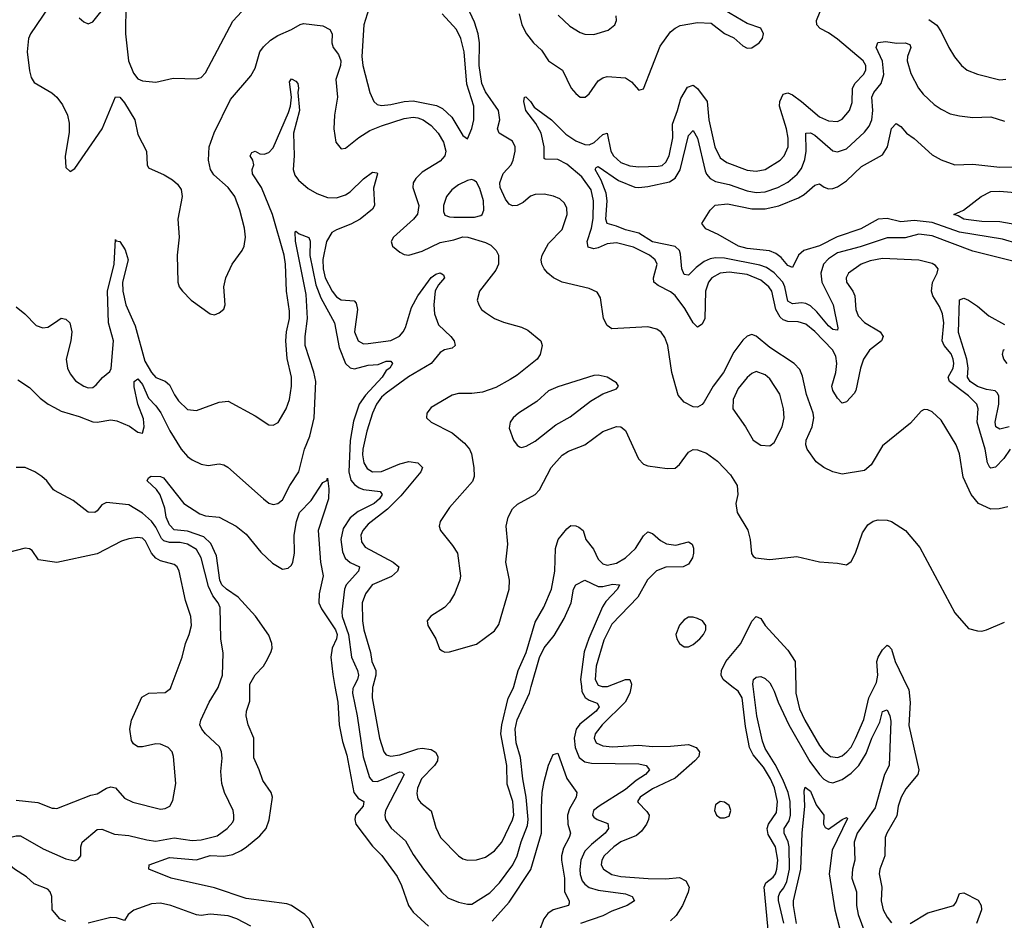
# Model space of a CAD drawing. Header units: inches. Extents: x 1245430 to 1420861, y 606325 to 671315.
# Tile 247 of 256: x 1389846 to 1394209, y 638964 to 642953. Entities that reach past the tile are written whole.
import ezdxf

# ---------------------------------------------------------------- set-up
doc = ezdxf.new("R2010")
doc.units = ezdxf.units.IN
doc.header["$MEASUREMENT"] = 0
for name, color, linetype in [('B3683', 7, 'Continuous'), ('B3684', 7, 'Continuous'), ('B3693', 7, 'Continuous'), ('B3694', 7, 'Continuous')]:
    doc.layers.add(name, color=color, linetype=linetype)

msp = doc.modelspace()

# ---------------------------------------------------------------- linework, layer by layer
at = {"layer": 'B3683', "color": 5}
for points, elevation in [([(1389830, 639495.6), (1389926.4, 639486.4), (1389990, 639460.9), (1390000, 639459.9)], 780), ([(1390000, 638997.9), (1389989.7, 639010), (1389987.9, 639070), (1389980.7, 639090), (1389970, 639101.2), (1389910, 639126.2), (1389876.4, 639156.4), (1389823.5, 639190), (1389770, 639235.2), (1389743.9, 639243.9), (1389690, 639252.2), (1389593.2, 639290), (1389649, 639310), (1389710, 639308.9), (1389830, 639338.8), (1389850, 639338), (1389950, 639280.9), (1390000, 639258.2)], 760)]:
    msp.add_lwpolyline(points, dxfattribs=dict(at, elevation=elevation))
at = {"layer": 'B3684', "color": 5}
for points, elevation in [([(1389974.7, 643010), (1389894.1, 642890), (1389885.5, 642870), (1389878.9, 642810), (1389890, 642726), (1389897.2, 642697.2), (1389910, 642674.9), (1389989.1, 642629.1), (1390000, 642619.2)], 820), ([(1389830, 641681.7), (1389869.4, 641649.4), (1389918.7, 641598.7), (1389948.5, 641588.5), (1389970, 641590.4), (1390000, 641610.4)], 780), ([(1389837.7, 641357.7), (1389890, 641324.2), (1389936.4, 641276.4), (1389972.2, 641250), (1390000, 641235.1)], 760), ([(1390000, 640867.6), (1389995.6, 640870), (1389966, 640910), (1389943.6, 640930), (1389913.6, 640950), (1389870, 640969.7), (1389830, 640969.7)], 760), ([(1390000, 640549.9), (1389930, 640560.9), (1389901.2, 640601.2), (1389889.6, 640609.6), (1389870, 640611.8), (1389790, 640592)], 780)]:
    msp.add_lwpolyline(points, dxfattribs=dict(at, elevation=elevation))
at = {"layer": 'B3693', "color": 5}
for points, elevation in [([(1390000, 639258.2), (1390050, 639235.5), (1390090, 639227.3), (1390105.3, 639234.7), (1390116.3, 639250), (1390116.3, 639290), (1390123, 639310), (1390190, 639366.5), (1390210, 639368.1), (1390265.9, 639345.9), (1390330, 639340.1), (1390410, 639319.9), (1390450, 639314.7), (1390530, 639328.9), (1390610, 639317.8), (1390650, 639319.9), (1390721.2, 639338.8), (1390766, 639370), (1390790, 639398), (1390795.6, 639410), (1390795.6, 639430), (1390791.9, 639450), (1390754, 639530), (1390742.3, 639570), (1390736.8, 639623.2), (1390742.8, 639682.8), (1390740.5, 639710), (1390732.1, 639732.1), (1390669.6, 639790), (1390653.3, 639810), (1390644.7, 639830), (1390648.2, 639850), (1390685.1, 639930), (1390725.2, 639994.8), (1390727, 640000)], 760), ([(1390000, 639459.9), (1390010, 639458.9), (1390162, 639518), (1390190, 639524.2), (1390230, 639548.8), (1390250, 639555), (1390270.8, 639550.7), (1390310, 639504.2), (1390347.5, 639487.5), (1390470, 639456.5), (1390490, 639458.9), (1390510.7, 639469.3), (1390525.2, 639494.8), (1390537.8, 639570), (1390528, 639690), (1390522, 639710), (1390504.4, 639730), (1390470, 639744.6), (1390450, 639746), (1390390, 639732.3), (1390370, 639733), (1390350, 639745.6), (1390340.8, 639760.8), (1390333.5, 639810), (1390341, 639850), (1390387.4, 639952.6), (1390419, 639970), (1390490, 639972.9), (1390514, 639990), (1390517.7, 640000)], 780), ([(1391155.5, 638915.5), (1391130, 638968.4), (1391109.7, 638990), (1391050, 639029.9), (1391030, 639037.5), (1390850, 639061), (1390710, 639107.8), (1390518, 639150), (1390418, 639190), (1390419.3, 639210), (1390510, 639241.7), (1390630, 639232.3), (1390690, 639250.5), (1390750, 639247.9), (1390790, 639255.7), (1390827.4, 639272.6), (1390850.7, 639289.3), (1390910, 639338.7), (1390937.7, 639370), (1390951.8, 639408.2), (1390966, 639510), (1390960.2, 639530), (1390922.8, 639582.8), (1390907.7, 639630), (1390883.5, 639683.5), (1390883.8, 639770), (1390859.1, 639830), (1390850.3, 639870), (1390851.2, 639890), (1390865.8, 639934.2), (1390865.9, 640000)], 740), ([(1391243.1, 640000), (1391256.3, 639930), (1391261.6, 639830), (1391276.4, 639756.4), (1391295.8, 639695.8), (1391327, 639530), (1391345.2, 639505.2), (1391371.7, 639490), (1391368.4, 639470), (1391334.4, 639430), (1391331.6, 639410), (1391336.3, 639390), (1391410, 639292.8), (1391451.3, 639251.3), (1391518.1, 639158.1), (1391537.9, 639117.9), (1391569.7, 639029.7), (1391590, 638999.7), (1391657.3, 638937.3)], 740), ([(1391327.2, 640000), (1391322, 639990), (1391320.8, 639970), (1391341.2, 639870), (1391367.7, 639687.7), (1391396.1, 639596.1), (1391410, 639580.1), (1391430, 639579.3), (1391450, 639585.4), (1391530, 639621.2), (1391539.6, 639619.6), (1391549.2, 639610), (1391467.7, 639450), (1391464, 639430), (1391466.4, 639410), (1391491.9, 639371.9), (1391555.7, 639315.7), (1391590, 639255.3), (1391635.4, 639190), (1391715, 639090), (1391743.3, 639063.4), (1391790, 639044.7), (1391830, 639034.7), (1391850, 639035.5), (1391930, 639086.3), (1391972.4, 639130), (1392031.5, 639210), (1392050.6, 639249.4), (1392068.6, 639311.4), (1392096.8, 639383.2), (1392099.1, 639410), (1392090.5, 639510), (1392075.6, 639590), (1392065.2, 639685.2), (1392046.5, 639750), (1392042.3, 639810), (1392050, 639851.8), (1392104.5, 639970), (1392113.1, 640000)], 760), ([(1391411.1, 640000), (1391410, 639996), (1391408.3, 639950), (1391439.8, 639770), (1391459.7, 639710), (1391470, 639696.9), (1391490, 639690.2), (1391530, 639696.8), (1391610, 639724), (1391630, 639726.7), (1391670, 639719.8), (1391688.2, 639708.2), (1391698.5, 639690), (1391697.1, 639670), (1391684.2, 639650), (1391626.1, 639590), (1391609.5, 639549.5), (1391606.1, 639526.1), (1391610, 639501.6), (1391624, 639484), (1391668.7, 639448.7), (1391690, 639374.9), (1391711.4, 639330), (1391790, 639250.2), (1391810, 639236.9), (1391830.2, 639230.2), (1391870, 639231.1), (1391910, 639243.5), (1391950, 639271.8), (1391983.2, 639310), (1392030.5, 639409.5), (1392035.9, 639430), (1392031, 639490), (1392006.9, 639566.9), (1392004.8, 639650), (1391978.5, 639790), (1391982.4, 639830), (1392010, 639947.2), (1392032.3, 639990), (1392035.2, 640000)], 780), ([(1392335, 640000), (1392337.5, 639977.5), (1392351.2, 639951.2), (1392370, 639938.7), (1392405, 639925), (1392414.6, 639910), (1392400.4, 639890), (1392327.7, 639832.3), (1392311.3, 639810), (1392303.8, 639770), (1392307.8, 639730), (1392325.6, 639685.6), (1392350, 639665.3), (1392379.7, 639659.7), (1392590, 639656.4), (1392622.4, 639650), (1392636.5, 639630), (1392618.8, 639610), (1392577.3, 639582.7), (1392530, 639543.4), (1392413.5, 639470), (1392389.5, 639450), (1392383.8, 639430), (1392390, 639420.8), (1392405.3, 639410), (1392452.2, 639392.2), (1392455, 639370), (1392440.8, 639350), (1392379.7, 639300.3), (1392350.1, 639270), (1392332, 639230), (1392328.3, 639188.3), (1392330, 639166.4), (1392339.2, 639139.2), (1392350, 639123.6), (1392369.2, 639109.2), (1392410, 639096.7), (1392530, 639081.5), (1392560.3, 639070), (1392570.4, 639050), (1392538, 639030), (1392470, 639004.2), (1392430, 638983.7), (1392331.6, 638950)], 760), ([(1392555, 640000), (1392549.2, 639970), (1392529.2, 639930), (1392427.5, 639830), (1392396.1, 639790), (1392391.8, 639770), (1392400.7, 639750), (1392430, 639736.8), (1392472.6, 639732.6), (1392590, 639739.5), (1392650, 639734.2), (1392730, 639735.8), (1392810, 639742.7), (1392843.5, 639730), (1392858.6, 639710), (1392855.3, 639690), (1392838.2, 639670), (1392750, 639593.6), (1392650, 639546), (1392595.9, 639510), (1392584.2, 639490), (1392586.1, 639486.1), (1392625.6, 639445.6), (1392634.8, 639430), (1392632.8, 639410), (1392624.1, 639390), (1392600.8, 639359.2), (1392579.8, 639340.2), (1392510, 639310.8), (1392479.2, 639290), (1392435.9, 639250), (1392425, 639230), (1392423.3, 639210), (1392432.8, 639190), (1392470, 639166.8), (1392510, 639158.2), (1392630.9, 639149.1), (1392710, 639148.3), (1392770, 639153.2), (1392798.3, 639138.2), (1392812.1, 639110), (1392809, 639089), (1392783.4, 639030), (1392755, 638985), (1392730, 638962.1)], 780), ([(1392426.6, 640000), (1392430, 639998.8), (1392450, 639999.7), (1392450.8, 640000)], 780), ([(1393165.2, 638890), (1393145.1, 639110), (1393153.1, 639130), (1393184.5, 639155.5), (1393195.2, 639170), (1393201.7, 639190), (1393205.3, 639230), (1393194.6, 639290), (1393163.5, 639343.5), (1393159, 639370), (1393164.8, 639390), (1393199.3, 639440.7), (1393203.9, 639490), (1393191.3, 639550), (1393172.7, 639590), (1393141.7, 639641.7), (1393096.3, 639696.3), (1393079.9, 639730), (1393062.9, 639822.9), (1393047.2, 639950), (1393030, 639978.9), (1393002.5, 640000)], 780), ([(1393231.6, 638951.6), (1393208.2, 639051.8), (1393208.4, 639070), (1393214.5, 639085.5), (1393232.2, 639107.8), (1393244.8, 639135.2), (1393257.5, 639190), (1393256.2, 639290), (1393251.7, 639311.7), (1393234.2, 639350), (1393233.7, 639370), (1393255.2, 639404.8), (1393262.4, 639430), (1393260.5, 639490), (1393251.7, 639530), (1393228.3, 639588.3), (1393194.3, 639654.3), (1393150, 639725), (1393137.1, 639757.1), (1393112.7, 639870), (1393096.3, 640000)], 760), ([(1393178.8, 640000), (1393190, 639979.5), (1393207.3, 639930), (1393254.9, 639830), (1393347.3, 639667.3), (1393390, 639609.5), (1393410, 639589), (1393430, 639576.6), (1393450, 639572.7), (1393490, 639587.8), (1393530, 639615.4), (1393564.6, 639650), (1393597.5, 639702.5), (1393622.1, 639770), (1393658.1, 639841.9), (1393670, 639888.4), (1393690, 639896), (1393702.5, 639870), (1393706.4, 639846.4), (1393699.3, 639650), (1393678.8, 639610), (1393637.4, 639462.6), (1393556.6, 639350), (1393543.9, 639310), (1393547.5, 639230), (1393536.4, 639190), (1393534.2, 639150), (1393554.4, 639090), (1393553.7, 639030), (1393562.3, 638990), (1393590.7, 638910)], 760), ([(1393284.9, 640000), (1393285.5, 639970), (1393301.3, 639901.3), (1393324.9, 639850), (1393390, 639738.2), (1393410, 639712.4), (1393439.5, 639690), (1393470, 639685.3), (1393490, 639693), (1393512, 639710), (1393530, 639730.2), (1393550, 639769.2), (1393586.7, 639853.3), (1393608.6, 639950), (1393634.6, 640000)], 780), ([(1393779, 640000), (1393785.9, 639985.9), (1393792.1, 639927.9), (1393786.3, 639826.3), (1393830.2, 639630), (1393826.7, 639610), (1393773.5, 639546.5), (1393752.2, 639510), (1393739.6, 639470), (1393733, 639427), (1393688, 639350), (1393681.3, 639330), (1393679.2, 639250), (1393657.7, 639190), (1393655.1, 639170), (1393665.9, 639110), (1393663.7, 639050), (1393673.1, 639010), (1393690, 638977.7), (1393710, 638953.2)], 780), ([(1391940.3, 638959.7), (1392015.7, 639044.3), (1392111.1, 639188.9), (1392157.7, 639350), (1392157.7, 639462.3), (1392161.5, 639530), (1392170, 639578.8), (1392190, 639651), (1392210, 639698), (1392230, 639704.7), (1392271.3, 639591.3), (1392315.3, 639530), (1392311.3, 639510), (1392282, 639458), (1392273.5, 639430), (1392275.4, 639390), (1392286.8, 639350), (1392280.9, 639330), (1392256.1, 639283.9), (1392247.6, 639250), (1392247.3, 639230), (1392261, 639150), (1392259.8, 639090), (1392281.2, 639050), (1392280.3, 639039.7), (1392278.4, 639030), (1392209.4, 639010.6), (1392185.8, 638994.2), (1392168.2, 638970), (1392130, 638869.7)], 740), ([(1393288.9, 638950), (1393274.9, 639030), (1393275.5, 639050), (1393307.1, 639190), (1393313.3, 639350), (1393325, 639470), (1393322, 639538), (1393326.5, 639553.5), (1393350, 639535.6), (1393375.7, 639475.7), (1393409.1, 639430), (1393408.3, 639390), (1393415.3, 639375.3), (1393430, 639367.6), (1393490, 639410.2), (1393510, 639419.3), (1393514.7, 639414.7), (1393445.7, 639274.3), (1393432.5, 639170), (1393457.9, 639010), (1393478.4, 638930)], 740), ([(1393792.8, 638950), (1393870, 638997.5), (1393985.7, 639030), (1393996, 639044), (1394010, 639082.4), (1394030, 639085.1), (1394093.3, 639053.3), (1394107.4, 639030), (1394107.8, 639010), (1394086.4, 638950)], 780), ([(1390870, 638937.7), (1390808.3, 638970), (1390770, 638984.1), (1390690, 638990.7), (1390650, 638985.1), (1390630, 638988.6), (1390516.2, 639030), (1390470, 639039.2), (1390430, 639037.2), (1390351.9, 639008.1), (1390326.5, 638990), (1390310, 638962.6), (1390275, 638975), (1390250, 638976.6), (1390150, 638950.7)], 760), ([(1390050, 638958.5), (1390023.7, 638970), (1390000, 638997.9)], 760)]:
    msp.add_lwpolyline(points, dxfattribs=dict(at, elevation=elevation))
at = {"layer": 'B3693', "color": 5, "elevation": 820}
msp.add_lwpolyline([(1392950, 639489.5), (1392930, 639475.1), (1392924.9, 639450), (1392933.4, 639430), (1392950, 639418.4), (1392970, 639417.1), (1392990, 639425.5), (1392997.6, 639450), (1392990, 639471.8), (1392970, 639487)], close=True, dxfattribs=at)
at = {"layer": 'B3694', "color": 5}
for points, elevation in [([(1390110, 642961), (1390130, 642942.8), (1390150, 642934.8), (1390170, 642942.8), (1390230, 643018.4)], 840), ([(1390316.4, 643023.6), (1390314.8, 642890), (1390328.7, 642770), (1390350, 642716.5), (1390370, 642690.3), (1390390, 642682.2), (1390450, 642675.6), (1390526.2, 642693.8), (1390630, 642690.4), (1390650, 642697.6), (1390670, 642718), (1390790, 642947), (1390870, 643032.7)], 840), ([(1391407.8, 643050), (1391371.4, 642930), (1391361.7, 642790), (1391366.6, 642750), (1391397.3, 642630), (1391414.7, 642590), (1391430, 642577.5), (1391450, 642572.4), (1391490, 642576.8), (1391550, 642591.3), (1391590, 642594.1), (1391692.5, 642572.5), (1391719.1, 642559.1), (1391761.5, 642521.5), (1391810, 642440.7), (1391830, 642424.7), (1391849.5, 642470.5), (1391858.7, 642510), (1391858.2, 642570), (1391827, 642667), (1391815, 642810), (1391801.3, 642870), (1391781.3, 642910), (1391718.6, 642978.6)], 840), ([(1394224.2, 640795.8), (1394185.8, 640785.8), (1394150, 640785.5), (1394095.2, 640810), (1394062.1, 640850), (1394026.3, 640926.2), (1394010.3, 641030), (1393995.8, 641070), (1393930, 641178.9), (1393890, 641215.8), (1393870, 641224.7), (1393853.7, 641226.3), (1393840.9, 641219.1), (1393793.9, 641166.1), (1393670, 641065.1), (1393618.9, 640981.1), (1393590, 640956), (1393490, 640939.8), (1393450, 640949.8), (1393410, 640969.9), (1393375.3, 640995.3), (1393334.9, 641050), (1393329.3, 641070), (1393330.9, 641090), (1393358.4, 641150), (1393364.8, 641190), (1393362.6, 641210), (1393332.4, 641292.4), (1393314.6, 641374.6), (1393303.2, 641403.2), (1393277.3, 641430), (1393170, 641500.4), (1393110, 641551.9), (1393090, 641558.7), (1393070, 641551.4), (1393050, 641534), (1393010, 641480.7), (1392964.5, 641390), (1392919.3, 641330), (1392879.4, 641260.6), (1392870, 641248.3), (1392850, 641236.8), (1392830, 641237.9), (1392790, 641258.9), (1392763.5, 641290), (1392736.3, 641390), (1392717.5, 641510), (1392705.2, 641545.2), (1392688.7, 641568.7), (1392670, 641582), (1392630, 641592.1), (1392470, 641583.8), (1392450, 641598), (1392432.6, 641630), (1392420.3, 641720.3), (1392405.6, 641745.6), (1392370, 641761.8), (1392250, 641790.7), (1392211.2, 641810), (1392187.1, 641830), (1392169.9, 641850), (1392160.4, 641870), (1392157.5, 641890), (1392161.4, 641910), (1392190, 641960.9), (1392250, 642023.7), (1392271.7, 642090), (1392270, 642117.4), (1392259.9, 642139.9), (1392239.1, 642159.1), (1392211.8, 642171.8), (1392170, 642179.9), (1392130, 642179), (1392110, 642171.6), (1392077.3, 642142.7), (1392050, 642130.4), (1392030, 642129), (1392015.6, 642135.6), (1391998.2, 642158.2), (1391975.7, 642210), (1391973.1, 642230), (1391988.6, 642271.4), (1392023.2, 642310), (1392033.3, 642330), (1392042.4, 642370), (1392041.6, 642390), (1392030, 642414.7), (1391970.3, 642450.3), (1391964.1, 642470), (1391974.1, 642510), (1391967.3, 642550), (1391910, 642633.2), (1391893.9, 642670), (1391882, 642750), (1391883.2, 642850), (1391877.7, 642890), (1391861.4, 642941.4), (1391820.3, 643030)], 820), ([(1394234.6, 641050), (1394207.3, 641010), (1394170, 640970.6), (1394150, 640966.9), (1394145, 640970), (1394135.2, 640990), (1394124.9, 641050), (1394088.7, 641170), (1394092.9, 641230), (1394087.3, 641250), (1394050, 641286.5), (1393965.7, 641350), (1393960.8, 641370), (1393982.2, 641410), (1393985.8, 641430), (1393982.9, 641450), (1393973.3, 641473.3), (1393942.3, 641510), (1393934.6, 641530), (1393941, 641610), (1393936, 641650), (1393922.5, 641682.5), (1393893.2, 641730), (1393886.9, 641750), (1393891.5, 641788.5), (1393911.6, 641830), (1393916, 641850), (1393904.4, 641864.4), (1393890, 641872.9), (1393830, 641888.5), (1393670, 641895.8), (1393615.1, 641884.9), (1393574.2, 641870), (1393519.3, 641830), (1393508.5, 641810), (1393509.4, 641790), (1393538.5, 641750), (1393547.3, 641730), (1393551.1, 641670), (1393561.8, 641641.8), (1393590, 641611.3), (1393659, 641570), (1393671.8, 641550), (1393665.5, 641530), (1393611.4, 641488.6), (1393585.9, 641450), (1393572.3, 641410), (1393550.8, 641310), (1393543.3, 641296.6), (1393510, 641260.4), (1393490, 641254.5), (1393470, 641275.9), (1393448.8, 641310), (1393445.6, 641330), (1393462.3, 641390), (1393466.9, 641430), (1393462, 641462), (1393448.1, 641490), (1393370, 641571.9), (1393330, 641604.3), (1393295.2, 641615.2), (1393250, 641616.6), (1393230, 641622.8), (1393215.5, 641635.5), (1393197.4, 641670), (1393179.6, 641750), (1393166.3, 641770), (1393130, 641798.5), (1393070, 641823.9), (1392990, 641834.9), (1392950, 641829.9), (1392913.6, 641810), (1392897.7, 641790), (1392884.4, 641750), (1392882.4, 641630), (1392870, 641603.9), (1392850, 641590.9), (1392830, 641609.8), (1392793.9, 641673.9), (1392750.7, 641730.7), (1392730, 641747.6), (1392675, 641775), (1392655.7, 641790), (1392654.6, 641810), (1392670.5, 641870), (1392662.4, 641890), (1392637.2, 641910), (1392566.1, 641946.1), (1392490, 641964.7), (1392450, 641960.3), (1392410, 641942.3), (1392390, 641938.2), (1392364.9, 641944.9), (1392360.5, 641970), (1392379.4, 642030), (1392387.4, 642072.6), (1392388.6, 642150), (1392378.6, 642198.6), (1392337.5, 642257.5), (1392270, 642313.2), (1392230, 642333.9), (1392174.5, 642334.5), (1392170, 642338.7), (1392170.6, 642390), (1392156.8, 642450), (1392133.1, 642493.1), (1392089.6, 642550), (1392079.4, 642590), (1392082.7, 642610), (1392088.2, 642611.8), (1392110, 642590.2), (1392125.6, 642565.6), (1392202.7, 642510), (1392266.1, 642446.1), (1392310, 642416.9), (1392350, 642399.9), (1392370, 642399.3), (1392391.3, 642408.7), (1392430, 642444.4), (1392450, 642451), (1392465.5, 642370), (1392477.3, 642350), (1392510, 642320.7), (1392550, 642306.1), (1392590, 642300.9), (1392675.9, 642304.1), (1392692.4, 642307.6), (1392710, 642321.5), (1392723.9, 642350), (1392739.9, 642430), (1392738.9, 642490), (1392761.7, 642550), (1392776, 642604), (1392805.9, 642654.1), (1392830, 642663.2), (1392850, 642648.4), (1392892.4, 642590), (1392900.6, 642510), (1392925.8, 642390), (1392950, 642341.4), (1392980.3, 642320.3), (1393070, 642287.1), (1393110, 642281.7), (1393150, 642289.5), (1393215.4, 642330), (1393233.3, 642350), (1393250.7, 642389.3), (1393251.7, 642428.3), (1393244.7, 642470), (1393213.7, 642570), (1393214.5, 642590), (1393230, 642623.6), (1393250, 642629.3), (1393270, 642619.8), (1393310.9, 642590.9), (1393390, 642522), (1393430, 642505.4), (1393470, 642502.3), (1393490, 642511.8), (1393522.8, 642550), (1393534.4, 642585.6), (1393537.2, 642650), (1393547.8, 642672.3), (1393585.9, 642710), (1393596.2, 642730), (1393595.4, 642750), (1393583.8, 642770), (1393470, 642866.7), (1393430, 642895.3), (1393393.4, 642913.4), (1393377.8, 642930), (1393377, 642950), (1393410, 643028.7)], 780), ([(1392059.3, 642979.3), (1392070.7, 642930), (1392091.6, 642890), (1392122.9, 642850), (1392158.1, 642818.1), (1392190, 642770.2), (1392251.4, 642730), (1392290.1, 642650.1), (1392310, 642625.5), (1392330, 642610.2), (1392352.2, 642610), (1392370, 642624.9), (1392410, 642681.9), (1392430, 642696), (1392450, 642701), (1392530, 642694.8), (1392557.6, 642677.6), (1392590, 642640.3), (1392610, 642646.7), (1392683.7, 642836.3), (1392730, 642898.8), (1392750, 642915.6), (1392772.9, 642927), (1392850, 642940.2), (1392910, 642937.4), (1392970, 642891.8), (1393010, 642872.2), (1393050, 642837.6), (1393070, 642827.2), (1393090, 642828.5), (1393122.9, 642850), (1393137.4, 642870), (1393142, 642890), (1393130, 642914.7), (1393070, 642935.8), (1392970, 642995.8)], 820), ([(1392232.8, 642972.8), (1392283.7, 642923.7), (1392330, 642895.6), (1392350, 642889.1), (1392390, 642886.7), (1392453.5, 642906.5), (1392482.9, 642930), (1392491, 642949), (1392489.7, 642970)], 840), ([(1390000, 642619.2), (1390010.1, 642610.1), (1390036, 642576), (1390058.4, 642530), (1390065.6, 642494.4), (1390065.6, 642454.4), (1390047, 642347), (1390050, 642298), (1390070, 642280.7), (1390090, 642293.4), (1390211.4, 642470), (1390270, 642611.7), (1390290, 642609.2), (1390310, 642585.4), (1390356.1, 642510), (1390370, 642443.8), (1390407.5, 642370), (1390410.4, 642310.4), (1390417.1, 642297.1), (1390485.7, 642265.7), (1390523.1, 642243.1), (1390545.1, 642225.1), (1390560.9, 642200.9), (1390565.3, 642170), (1390546.9, 642070), (1390553.4, 641990), (1390543.5, 641910), (1390546.9, 641790), (1390553.4, 641770), (1390567.2, 641750), (1390606.4, 641710), (1390690, 641650.4), (1390710, 641646), (1390730, 641654.4), (1390750, 641670.7), (1390757.2, 641690), (1390750.9, 641769.1), (1390759.3, 641810), (1390787.8, 641870), (1390832.5, 641930), (1390841, 641950), (1390847.1, 641990), (1390842, 642030), (1390821.8, 642110), (1390798.8, 642170), (1390770, 642209.9), (1390705.6, 642265.6), (1390691.9, 642290), (1390682.3, 642330), (1390686.1, 642390), (1390708.5, 642451.5), (1390780.6, 642599.4), (1390870, 642703.7), (1390890, 642738.4), (1390910.8, 642810), (1390926.6, 642833.4), (1390957.3, 642862.7), (1390990, 642883.3), (1391050, 642909.2), (1391088.2, 642931.8), (1391104.3, 642935.7), (1391190, 642926.4), (1391220.1, 642910), (1391230.2, 642890), (1391229.5, 642850), (1391234.6, 642830), (1391258.9, 642798.9), (1391269.8, 642770), (1391268.2, 642750), (1391247.6, 642687.6), (1391254.6, 642610), (1391241.7, 642530), (1391238.4, 642470), (1391246.7, 642410), (1391270, 642381.6), (1391290, 642384), (1391348.2, 642431.8), (1391398.3, 642461.7), (1391450, 642483.4), (1391550, 642515.7), (1391590, 642520.8), (1391610, 642518.2), (1391633.4, 642510), (1391670, 642485), (1391700.1, 642450), (1391724.5, 642410), (1391734.5, 642370), (1391730.5, 642350), (1391710, 642325.7), (1391630, 642277.3), (1391600.8, 642250), (1391590.1, 642230), (1391588.3, 642210), (1391614.1, 642130), (1391608.4, 642091.6), (1391591.2, 642068.8), (1391502.5, 641990), (1391492.8, 641970), (1391498.8, 641950), (1391530, 641923.2), (1391550, 641912.8), (1391570, 641910.1), (1391630, 641927.7), (1391710, 641965.5), (1391770, 641977.5), (1391810, 641991), (1391831.8, 641990), (1391910, 641965.7), (1391933.9, 641953.9), (1391958, 641930), (1391967.4, 641910), (1391967.1, 641870), (1391955.8, 641844.2), (1391883.2, 641750), (1391874, 641710), (1391880.2, 641690), (1391893.2, 641670), (1391910, 641655.4), (1391950, 641630.1), (1391990, 641613), (1392070, 641590.9), (1392097.7, 641577.7), (1392155.8, 641530), (1392161.7, 641510), (1392152.2, 641470), (1392138.6, 641450), (1392050, 641377.8), (1392020.2, 641359.8), (1391955.7, 641324.3), (1391896.6, 641303.4), (1391850, 641297.4), (1391790, 641296.8), (1391763.1, 641290), (1391670, 641235.6), (1391650.3, 641210), (1391649, 641190), (1391668.7, 641170), (1391762.6, 641122.6), (1391817.3, 641077.3), (1391839, 641050), (1391848.3, 641030), (1391858.9, 640970), (1391859.3, 640930), (1391852, 640908), (1391750, 640792.3), (1391709.2, 640730), (1391704.7, 640710), (1391711.4, 640690), (1391764.3, 640624.3), (1391785.5, 640590), (1391799.2, 640490), (1391796.1, 640470), (1391773.4, 640410), (1391750, 640373.3), (1391728.5, 640350), (1391668.3, 640311.7), (1391652.4, 640290), (1391654, 640270), (1391690, 640210.7), (1391707, 640167), (1391717.7, 640157.7), (1391730, 640152.2), (1391750, 640152.9), (1391870, 640187), (1391950, 640245.5), (1391970, 640273.7), (1392014.9, 640430), (1392016.1, 640470), (1392000.8, 640550), (1392008.5, 640630), (1392001.9, 640710), (1392010.9, 640750), (1392030, 640786.8), (1392052.7, 640807.3), (1392129.8, 640850), (1392149.2, 640870), (1392201.4, 640970), (1392250, 641023.7), (1392278.6, 641041.4), (1392350, 641070.1), (1392430, 641128.8), (1392490, 641150.7), (1392510, 641149.4), (1392530, 641134), (1392588.6, 641008.6), (1392610, 640984.9), (1392630, 640976.3), (1392715.5, 640964.4), (1392750, 640966.5), (1392770, 640982.4), (1392810, 641037.6), (1392830, 641048.5), (1392850, 641047.3), (1392890, 641033), (1392938.1, 640998.1), (1392996.4, 640936.4), (1393025.1, 640890), (1393028.9, 640850), (1393019.8, 640810), (1393024.8, 640770), (1393072.4, 640692.4), (1393082.5, 640650), (1393088.3, 640588.3), (1393096.1, 640576.1), (1393107.3, 640570), (1393170, 640561.4), (1393290, 640575.2), (1393390, 640551.5), (1393470, 640546.4), (1393510, 640539.1), (1393530, 640553.4), (1393550, 640590.7), (1393580.5, 640679.5), (1393605, 640715), (1393628.2, 640731.8), (1393650, 640738), (1393690, 640736.5), (1393710, 640730.2), (1393771.8, 640690), (1393835, 640615), (1393990, 640325.5), (1394050, 640256.3), (1394090, 640246), (1394110, 640244.9), (1394130, 640250.3), (1394210, 640285.1)], 820), ([(1393874.3, 642954.3), (1393910, 642928.7), (1393930, 642899.5), (1393962.8, 642830), (1393988.8, 642788.8), (1394019, 642750), (1394044.2, 642730), (1394090, 642710.9), (1394190, 642686.6), (1394215.6, 642690)], 780), ([(1394299.7, 641870), (1394070, 641927.2), (1393890, 641995.2), (1393830, 642003.4), (1393770, 641986.1), (1393690, 641987), (1393570, 641946.2), (1393470, 641919.7), (1393430, 641894.1), (1393408.6, 641870), (1393396.2, 641830), (1393401.1, 641790), (1393450.6, 641690), (1393471.2, 641588.8), (1393470, 641578), (1393450, 641580.4), (1393430, 641597.3), (1393379, 641659), (1393350, 641685), (1393330, 641695.9), (1393310, 641699), (1393270, 641694.8), (1393250, 641706.6), (1393236.7, 641770), (1393228, 641790), (1393190, 641831.1), (1393155.5, 641855.5), (1393126.1, 641866.1), (1392970, 641896.5), (1392930, 641897.8), (1392906.3, 641893.7), (1392878.5, 641881.5), (1392844.4, 641855.6), (1392810, 641820.9), (1392790, 641824.7), (1392780.5, 641850), (1392775, 641915), (1392769.2, 641930), (1392750, 641948.1), (1392650, 641969.6), (1392590, 642006.7), (1392530, 642021.8), (1392490, 642039), (1392449.3, 642050), (1392444.1, 642070), (1392448.7, 642150), (1392444.5, 642184.5), (1392422.2, 642242.2), (1392395.8, 642290), (1392401.2, 642298.8), (1392410, 642303.1), (1392500.1, 642240.1), (1392571.5, 642211.5), (1392590, 642209), (1392630, 642213.8), (1392725.5, 642234.5), (1392750, 642250.7), (1392772.6, 642287.4), (1392810, 642439.5), (1392830, 642461.5), (1392850, 642428.5), (1392883.3, 642283.3), (1392889.1, 642269.1), (1392905.4, 642250), (1392930, 642235.9), (1392990, 642222.6), (1393070, 642194.5), (1393110, 642187.5), (1393150, 642190.5), (1393206, 642210), (1393250, 642234), (1393291.2, 642268.8), (1393310, 642294.3), (1393325.9, 642334.1), (1393330.6, 642370), (1393330, 642450.3), (1393350, 642451.8), (1393370, 642440.8), (1393450, 642372.3), (1393470, 642367.7), (1393510, 642380.9), (1393590, 642455.2), (1393610, 642482), (1393621.7, 642510), (1393627.3, 642550), (1393622.1, 642610), (1393631.5, 642630), (1393663.4, 642670), (1393676.1, 642710), (1393669.9, 642769.9), (1393640.7, 642830), (1393648.4, 642851.6), (1393683.5, 642856.5), (1393731.7, 642848.3), (1393770.2, 642850.2), (1393790, 642843), (1393795.2, 642830), (1393779.7, 642790), (1393778.4, 642770), (1393795.2, 642715.2), (1393829.4, 642649.4), (1393850, 642623.1), (1393898, 642578), (1393930, 642556), (1393970, 642536.5), (1394010, 642526.5), (1394070, 642520.3), (1394150, 642522), (1394210, 642504.2)], 760), ([(1390000, 641610.4), (1390030, 641630.4), (1390050, 641626), (1390068, 641610), (1390076.5, 641570), (1390072.3, 641530), (1390052, 641450), (1390058.2, 641410), (1390070, 641384.4), (1390093.6, 641353.6), (1390130, 641329), (1390150, 641322.3), (1390170, 641324.2), (1390184.9, 641335.1), (1390212.4, 641367.6), (1390244.9, 641395.1), (1390252, 641408), (1390261, 641530), (1390239.9, 641610), (1390234.7, 641750), (1390264.6, 641870), (1390270, 641979.3), (1390273.8, 641973.8), (1390290, 641970.8), (1390314, 641934), (1390326.7, 641890), (1390301.3, 641790), (1390303.2, 641750), (1390316.5, 641690), (1390357.5, 641597.5), (1390400.7, 641440.7), (1390430, 641390.8), (1390450, 641368.1), (1390490, 641352.6), (1390510, 641336), (1390531.5, 641291.5), (1390550, 641264.7), (1390590, 641226.4), (1390630, 641222.3), (1390730, 641259.2), (1390770, 641263.2), (1390890, 641198.6), (1390950, 641158.4), (1390970, 641157.6), (1390990.7, 641169.3), (1391026.6, 641230), (1391041.6, 641270), (1391050.6, 641330), (1391051.2, 641370), (1391032, 641452), (1391026, 641530), (1391028.8, 641570), (1391041.6, 641630), (1391042.2, 641662.2), (1391027.9, 641750), (1391023.8, 641870), (1391017.9, 641910), (1390965.8, 642090), (1390916.9, 642210), (1390877.8, 642270), (1390875.6, 642290), (1390883.5, 642310), (1390879.7, 642330), (1390867.1, 642350), (1390875.1, 642364.9), (1390889.1, 642370.9), (1390910, 642359), (1390930, 642357.2), (1390950, 642365.2), (1390970, 642385.6), (1391037.7, 642542.3), (1391045.8, 642570), (1391049.9, 642610), (1391041.8, 642678.2), (1391050, 642690.8), (1391070, 642680.1), (1391078.5, 642670), (1391081.2, 642650), (1391078.9, 642630), (1391085.8, 642550), (1391059.6, 642450), (1391062.3, 642350), (1391057.2, 642290), (1391064.8, 642264.8), (1391081.6, 642241.6), (1391124.6, 642204.6), (1391163.3, 642183.3), (1391210, 642165.2), (1391250, 642163.3), (1391290, 642177.5), (1391310, 642190.1), (1391370, 642248.1), (1391410, 642277.2), (1391430, 642274.8), (1391430.9, 642270.9), (1391414, 642206), (1391418.6, 642130), (1391410, 642114.4), (1391354.1, 642070), (1391313.2, 642046.8), (1391250, 642022.6), (1391229.9, 642010.1), (1391205.9, 641970), (1391189, 641891), (1391190.5, 641850), (1391200.3, 641810), (1391230.1, 641750), (1391250, 641724.7), (1391270, 641711.4), (1391327.5, 641707.5), (1391337.3, 641697.3), (1391342.6, 641670), (1391330.1, 641570), (1391346.1, 641530), (1391370, 641517.4), (1391390, 641518.7), (1391490, 641532.4), (1391528.7, 641551.3), (1391545.8, 641570), (1391556.3, 641590), (1391582.5, 641677.5), (1391609.9, 641730), (1391670, 641811.2), (1391690, 641826.4), (1391710, 641831.5), (1391723.5, 641823.5), (1391729, 641810), (1391701.7, 641778.3), (1391687.8, 641752.2), (1391681.4, 641690), (1391683.9, 641650), (1391701.8, 641601.8), (1391756.1, 641550), (1391771.9, 641530), (1391775.8, 641510), (1391762.3, 641497.7), (1391728.9, 641490), (1391710, 641479), (1391670.1, 641430), (1391569.5, 641370.5), (1391470, 641299.4), (1391450, 641280.4), (1391427.6, 641250), (1391409, 641210), (1391384.2, 641130), (1391366.5, 641050), (1391365.4, 641025.4), (1391371.7, 640990), (1391385.3, 640965.3), (1391410, 640950.1), (1391450, 640952.1), (1391530, 640985.8), (1391570, 640996.4), (1391610.4, 640990), (1391631.1, 640970), (1391624.3, 640950), (1391535.6, 640844.4), (1391475.4, 640784.6), (1391390, 640718.1), (1391366.1, 640690), (1391357.8, 640670), (1391360.1, 640640.1), (1391376.7, 640616.7), (1391501.6, 640550), (1391525.8, 640530), (1391520.4, 640510), (1391493.7, 640486.3), (1391407.9, 640450), (1391378.4, 640410), (1391364.3, 640370), (1391364.7, 640290), (1391370.8, 640250), (1391399.9, 640150), (1391406.9, 640110), (1391424.2, 640070), (1391424.7, 640050), (1391411.1, 640000)], 780), ([(1394270, 641959.5), (1394200.9, 641980.9), (1394010, 642012.5), (1393890, 642054.7), (1393810, 642062.8), (1393750, 642057.9), (1393690, 642072.4), (1393650, 642069.5), (1393572.8, 642027.2), (1393469, 641991), (1393390, 641951.7), (1393320.4, 641930), (1393297.4, 641910), (1393270, 641855.1), (1393250, 641864.2), (1393219.8, 641899.8), (1393197.5, 641917.5), (1393168.7, 641928.7), (1393070, 641939.3), (1393031.3, 641950), (1392941.4, 642001.4), (1392886.4, 642026.4), (1392869.2, 642050), (1392905.2, 642110), (1392928.5, 642131.5), (1392982.3, 642137.7), (1393090, 642115.8), (1393150, 642114.9), (1393210, 642128.1), (1393296.5, 642163.5), (1393321.7, 642178.3), (1393370, 642219.7), (1393390, 642225.8), (1393410.7, 642210.7), (1393430, 642204.1), (1393450, 642205.1), (1393470, 642212.4), (1393510, 642239.8), (1393577.1, 642302.9), (1393670, 642354.4), (1393691.4, 642390), (1393710, 642470.5), (1393730, 642493.7), (1393750, 642479.6), (1393775.2, 642450), (1393810, 642426.3), (1393890, 642354.3), (1393930, 642332.4), (1393990, 642310.2), (1394070, 642312.7), (1394190, 642299.4), (1394310, 642302.3)], 740), ([(1394290, 642040.2), (1394190, 642057.6), (1394110, 642059.5), (1394050, 642066.5), (1394029.2, 642070), (1394004.9, 642084.9), (1393985.2, 642090), (1394028.7, 642110), (1394106.6, 642170), (1394150, 642191.9), (1394190, 642193.2), (1394290, 642184.1)], 720), ([(1390000, 641235.1), (1390030, 641219.1), (1390110, 641195.8), (1390170, 641172.1), (1390190, 641170.6), (1390250, 641180.7), (1390276.6, 641176.6), (1390332.7, 641152.7), (1390370, 641125.4), (1390390, 641121.1), (1390398, 641150), (1390394.3, 641185.7), (1390369.5, 641250), (1390352.6, 641327.4), (1390353.7, 641350), (1390370, 641361.6), (1390390, 641337.1), (1390417, 641277), (1390450, 641242.4), (1390471.7, 641211.7), (1390511.5, 641131.5), (1390561.7, 641050), (1390590, 641018), (1390610, 641002.8), (1390650, 640983.6), (1390681.2, 640978.8), (1390730, 640985.5), (1390750, 640981.6), (1390769, 640971), (1390926, 640830), (1390950, 640812.2), (1390970, 640806), (1390990, 640810.3), (1391010, 640825.7), (1391042.4, 640890), (1391082.6, 640950), (1391108.8, 641050), (1391132.1, 641107.9), (1391151.6, 641190), (1391157.8, 641350), (1391150, 641391.1), (1391111.6, 641510), (1391111.6, 641550), (1391121.6, 641630), (1391115.4, 641735.4), (1391067.5, 641972.5), (1391067.2, 642012.8), (1391070, 642015.8), (1391084.5, 642004.5), (1391127.6, 641987.6), (1391132.6, 641972.6), (1391131.5, 641908.5), (1391158.3, 641778.3), (1391180.7, 641720.7), (1391241.2, 641610), (1391261.2, 641501.2), (1391290, 641430.2), (1391310, 641410.9), (1391330, 641405.9), (1391390, 641422.7), (1391433.9, 641426.1), (1391470, 641440.3), (1391490, 641440.5), (1391497.6, 641430), (1391486.4, 641410), (1391470, 641399.1), (1391452.3, 641370), (1391378, 641290), (1391350.1, 641250), (1391325.4, 641174.5), (1391310.5, 641089.5), (1391305.3, 640950), (1391313.7, 640913.7), (1391330, 640893.5), (1391350, 640879.7), (1391370, 640871.8), (1391443.4, 640863.4), (1391452.8, 640850), (1391440.7, 640830), (1391417.2, 640810), (1391345.2, 640774.8), (1391310, 640747), (1391280, 640699.9), (1391269.7, 640650), (1391276.1, 640596.1), (1391288.2, 640568.2), (1391310, 640548.5), (1391352, 640530), (1391348, 640510), (1391292.9, 640450), (1391285.9, 640430), (1391273.3, 640330), (1391274.5, 640310), (1391303.8, 640230), (1391316.1, 640130), (1391343.4, 640070), (1391347.9, 640050), (1391342.9, 640030), (1391327.2, 640000)], 760), ([(1394230.1, 641149.9), (1394190, 641139.1), (1394171.1, 641150), (1394168.2, 641170), (1394184.6, 641250), (1394184.7, 641284.7), (1394178.9, 641298.9), (1394168.6, 641308.6), (1394130, 641314.6), (1394090, 641328.9), (1394058, 641350), (1394050, 641362.3), (1394046.3, 641370), (1394049, 641410), (1394043.4, 641450), (1394006.7, 641566.7), (1394010, 641712.4), (1394030, 641719), (1394050, 641711.1), (1394090, 641683.9), (1394140.7, 641640.7), (1394210, 641603.4)], 760), ([(1394222.4, 641430), (1394207.8, 641450), (1394200.7, 641470), (1394206, 641490), (1394210, 641491.4)], 740), ([(1390865.9, 640000), (1390865.9, 640010), (1390888.9, 640051.1), (1390926, 640090), (1390938.6, 640110), (1390959.4, 640150), (1390964.9, 640170), (1390963.9, 640190), (1390950, 640226.2), (1390891.6, 640311.6), (1390814.9, 640394.9), (1390762.3, 640430), (1390741.3, 640450), (1390732.5, 640470), (1390718.5, 640578.5), (1390693.6, 640633.6), (1390661.9, 640661.9), (1390590, 640687.1), (1390530, 640693.8), (1390510, 640715.8), (1390494.7, 640750), (1390488.9, 640790), (1390468.2, 640848.2), (1390452.2, 640872.2), (1390411.6, 640910), (1390416.2, 640923.8), (1390429, 640931), (1390470.1, 640930.1), (1390483.7, 640923.7), (1390573.4, 640810), (1390644.4, 640764.4), (1390670, 640756.1), (1390730, 640749.4), (1390805.3, 640710), (1390850, 640673.7), (1390915.2, 640595.2), (1390965.6, 640545.6), (1391010, 640519.7), (1391036.1, 640523.9), (1391050, 640537), (1391056.2, 640550), (1391064.1, 640590), (1391062.5, 640670), (1391072.7, 640730), (1391086.6, 640770), (1391137, 640823), (1391190, 640903), (1391207.5, 640912.5), (1391210, 640922), (1391215.6, 640875.6), (1391213.8, 640830), (1391168.8, 640690), (1391178.8, 640550), (1391191, 640490), (1391173.2, 640410), (1391171.4, 640370), (1391183, 640343), (1391244.8, 640250), (1391252.4, 640230), (1391249.7, 640210), (1391230.4, 640170), (1391225.3, 640130), (1391233.1, 640053.1), (1391243.1, 640000)], 740), ([(1390727, 640000), (1390744.1, 640050), (1390747.6, 640147.6), (1390738, 640210), (1390735, 640350), (1390726, 640370), (1390701.8, 640401.8), (1390682.7, 640442.7), (1390650.6, 640570), (1390630, 640606.8), (1390590, 640630.2), (1390556.8, 640636.8), (1390510, 640637.9), (1390484.7, 640644.7), (1390475.1, 640655.1), (1390450, 640705.7), (1390430, 640731.7), (1390390, 640767.2), (1390330, 640804.8), (1390230, 640814.7), (1390210, 640804.5), (1390190, 640777), (1390178.8, 640770), (1390150, 640771.2), (1390082.6, 640822.6), (1390000, 640867.6)], 760), ([(1392035.2, 640000), (1392055.4, 640070), (1392090, 640150), (1392130, 640284.2), (1392168.9, 640351.1), (1392202.7, 640430), (1392217.8, 640510), (1392220.4, 640610), (1392232.5, 640650), (1392270, 640698.2), (1392287.9, 640712.1), (1392310, 640710.8), (1392324.5, 640704.5), (1392343.6, 640690), (1392354.6, 640650), (1392388.1, 640608.1), (1392410, 640563), (1392430, 640543), (1392450, 640537.3), (1392490, 640545.2), (1392531.3, 640568.8), (1392575, 640610), (1392610, 640667.3), (1392630, 640685), (1392650, 640677), (1392685.9, 640645.9), (1392711.8, 640631.8), (1392754.1, 640625.9), (1392810, 640639.7), (1392825.3, 640630), (1392831.5, 640611.5), (1392831.4, 640590), (1392826.8, 640570), (1392810, 640540.9), (1392786, 640530), (1392710, 640527.4), (1392668.6, 640511.4), (1392628.6, 640471.4), (1392584.8, 640395.2), (1392470, 640275.2), (1392434.6, 640205.4), (1392400.1, 640090), (1392396.1, 640030), (1392410, 640005.9), (1392426.6, 640000)], 780), ([(1390517.7, 640000), (1390565.6, 640130), (1390580.5, 640190), (1390597.7, 640230), (1390606.8, 640270), (1390604.8, 640310), (1390580.6, 640380.6), (1390552.9, 640510), (1390543.5, 640530), (1390530, 640540.3), (1390470, 640556.5), (1390450, 640568.2), (1390429.6, 640589.6), (1390403.5, 640643.5), (1390390, 640656), (1390370, 640659.5), (1390330, 640654.2), (1390297.1, 640642.9), (1390190, 640586.8), (1390010, 640548.3), (1390000, 640549.9)], 780), ([(1392113.1, 640000), (1392150, 640127.7), (1392170, 640171.2), (1392214.1, 640225.9), (1392259.4, 640300.6), (1392289.9, 640370), (1392300.3, 640430), (1392310, 640450.3), (1392350, 640470.3), (1392410, 640442.7), (1392430, 640442.5), (1392473, 640453), (1392504, 640450), (1392495.8, 640430), (1392444.1, 640375.9), (1392428, 640352), (1392367.6, 640212.4), (1392347.5, 640152.5), (1392331.7, 640030), (1392335, 640000)], 760), ([(1393002.5, 640000), (1392963.6, 640030), (1392954.3, 640050), (1392955.9, 640070), (1392975.4, 640110), (1393041.3, 640190), (1393090, 640288.9), (1393110, 640308.9), (1393130, 640301.1), (1393150.2, 640270), (1393250, 640160.2), (1393282.7, 640110), (1393284.9, 640000)], 780), ([(1393634.6, 640000), (1393643.3, 640016.7), (1393649, 640050), (1393644.5, 640110), (1393649.9, 640130), (1393670, 640162), (1393690, 640182.6), (1393697.8, 640177.8), (1393710, 640165.5), (1393725.3, 640110), (1393779, 640000)], 780), ([(1393096.3, 640000), (1393095, 640010), (1393097.6, 640030), (1393110, 640041.3), (1393130, 640043.7), (1393150, 640034.6), (1393170, 640016), (1393178.8, 640000)], 760), ([(1392450.8, 640000), (1392530.7, 640030.7), (1392550.1, 640030.1), (1392556.9, 640010), (1392555, 640000)], 780)]:
    msp.add_lwpolyline(points, dxfattribs=dict(at, elevation=elevation))
for points, elevation in [([(1391850, 642245.1), (1391830, 642241.1), (1391790, 642221.4), (1391760.8, 642199.3), (1391736.9, 642170), (1391724, 642130), (1391723.7, 642103.7), (1391730, 642087.7), (1391750, 642079.4), (1391770, 642077.9), (1391861.6, 642078.4), (1391890, 642086), (1391895.8, 642090), (1391903.5, 642110), (1391900.7, 642150), (1391885.3, 642205.3), (1391870, 642233.2), (1391860.7, 642240.7)], 840), ([(1393110, 641394.2), (1393090, 641386), (1393070, 641368.5), (1393030, 641319.1), (1393008.4, 641270), (1393006.3, 641230), (1393062, 641150), (1393096.5, 641090), (1393130, 641068.6), (1393170, 641065.8), (1393190, 641080.5), (1393224.5, 641150), (1393234.2, 641190), (1393231.4, 641230), (1393214.5, 641294.5), (1393170, 641362.6), (1393150, 641379.8)], 840), ([(1392410, 641378.4), (1392390, 641377.6), (1392230, 641326.5), (1392190, 641308.7), (1392137.6, 641262.4), (1392056, 641210), (1392033.4, 641190), (1392019.5, 641170), (1392015.6, 641144.4), (1392034, 641090), (1392050, 641067.7), (1392061.4, 641061.4), (1392070, 641058.4), (1392090, 641063.7), (1392130, 641086.3), (1392221.2, 641158.8), (1392285.5, 641194.5), (1392376, 641264), (1392430, 641296.4), (1392490, 641317.3), (1392499.5, 641330), (1392490, 641345.2), (1392448.7, 641370)], 840), ([(1392830, 640307.2), (1392810, 640306), (1392790, 640294.8), (1392770, 640271.1), (1392753.6, 640230), (1392758, 640210), (1392769.2, 640190), (1392790, 640175.3), (1392810, 640174.7), (1392830, 640185.8), (1392860.3, 640210), (1392876.8, 640230), (1392886, 640250), (1392886.2, 640270), (1392871.1, 640290), (1392850, 640301.1)], 820)]:
    msp.add_lwpolyline(points, close=True, dxfattribs=dict(at, elevation=elevation))

doc.saveas('drawing.dxf')
